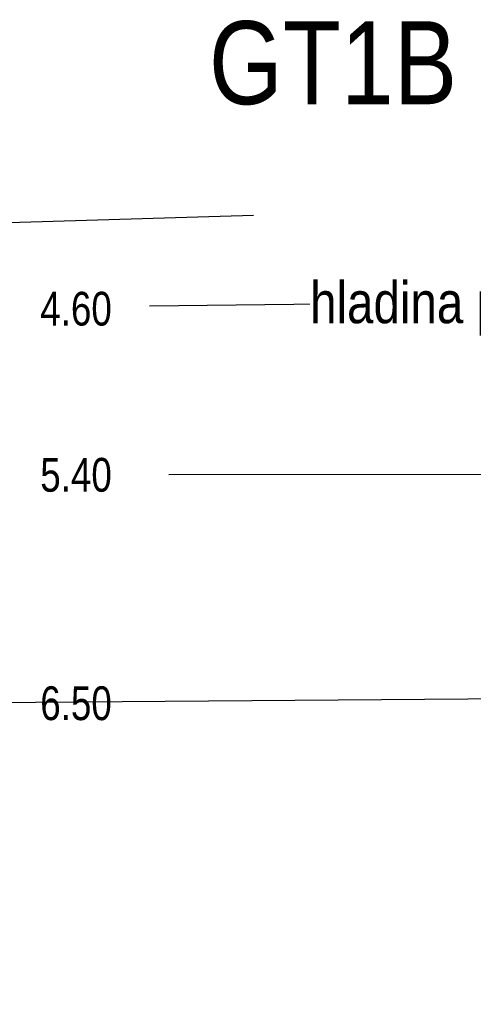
# Model space of a CAD drawing. Header units: metres. Extents: x -4.6 to 57.4, y 270.2 to 298.9.
# Tile 9 of 21: x 24.6 to 26.8, y 279.6 to 284.4. Entities that reach past the tile are written whole.
import ezdxf
from ezdxf.enums import TextEntityAlignment as Align

# ---------------------------------------------------------------- set-up
doc = ezdxf.new("R2010")
doc.units = ezdxf.units.M
for name, pattern in [('ACAD_ISO02W100', [15, 12, -3]), ('ACAD_ISO10W100', [18, 12, -3, 0, -3]), ('SOLID', [0]), ('ČERCHOVANÁ', [25.4, 12.7, -6.35, 0, -6.35])]:
    doc.linetypes.add(name, pattern=pattern)
for name, color, linetype in [('_GTC_geotypy', 6, 'Continuous'), ('_GTC_hladina_podzemni_vody', 5, 'ACAD_ISO10W100'), ('_GTC_rozhrani_geotypu', 254, 'ACAD_ISO02W100'), ('_GTC_rozhrani_predkvarterniho_podkladu', 54, 'VÝRUB'), ('_sonda_C-4', 6, 'SOLID')]:
    doc.layers.add(name, color=color, linetype=linetype)
doc.styles.add('_GTC_symboly_ArialN', font='ARIALN.TTF')
doc.styles.add('ARIAL', font='arial.ttf', dxfattribs={"width": 0.9})
doc.styles.add('Style-TXT', font='TXT.SHX')
doc.linetypes.add('VÝRUB', pattern='A,3,["V",Style-TXT,S=1,R=0,X=0,Y=-1],-1', length=4)

# ---------------------------------------------------------------- blocks, each defined once
blk = doc.blocks.new('_GTC_HPV')
at = {"layer": '_GTC_hladina_podzemni_vody', "linetype": 'ČERCHOVANÁ', "lineweight": 13}
h = blk.add_hatch(color=256, dxfattribs=at)
h.dxf.hatch_style = 1
h.paths.add_polyline_path([(-0.352, -2.093, 1), (0.352, -2.093, 1)])
at = {"layer": '_GTC_hladina_podzemni_vody', "linetype": 'Continuous', "lineweight": 30}
for p, q in [((0, 0), (-1.938, -3.356)), ((1.938, -3.356), (0, 0)), ((-1.938, -3.356), (1.938, -3.356))]:
    blk.add_line(p, q, dxfattribs=at)
blk.add_circle((0, -2.093), 0.352, dxfattribs=at)
at = {"layer": '_GTC_hladina_podzemni_vody', "color": 5, "insert": (-11.657, -3.758), "char_height": 2, "width": 23.684, "attachment_point": 1, "style": '_GTC_symboly_ArialN', "bg_fill": 3, "box_fill_scale": 1, "bg_fill_color": 256, "bg_fill_transparency": 0}
blk.add_mtext('hladina podzemní vody', dxfattribs=at)

msp = doc.modelspace()

# ---------------------------------------------------------------- linework, layer by layer
at = {"layer": '_GTC_hladina_podzemni_vody', "ltscale": 0.5, "flags": 128}
msp.add_lwpolyline([(11.204, 280.2272), (13.1183, 280.185), (14.0336, 280.2207), (14.9175, 280.4269), (16.589, 281.0579), (18.227, 281.7241), (19.5133, 282.3532), (20.9107, 282.9176), (22.395, 283.2501), (23.1625, 283.3439), (24.0563, 283.37), (26.0815, 283.4315), (29.3404, 283.5871), (31.5288, 283.6674)], dxfattribs=at)
at = {"layer": '_GTC_rozhrani_geotypu', "ltscale": 0.5, "flags": 128}
for points in [[(17.8282, 282.0469), (19.1126, 282.4181), (19.9258, 282.5962), (20.9585, 282.7774), (21.8312, 282.8649), (22.5474, 282.9159), (24.0563, 282.97), (29.5277, 283.0343), (31.5002, 283.0574)], [(17.8282, 282.0469), (24.0563, 282.17), (29.5669, 282.1752), (31.5474, 282.1771)]]:
    msp.add_lwpolyline(points, dxfattribs=at)
at = {"layer": '_GTC_rozhrani_predkvarterniho_podkladu', "flags": 128}
msp.add_lwpolyline([(9.5729, 279.8387), (13.1243, 279.62), (14.9641, 279.711), (16.5083, 279.9665), (17.9509, 280.2846), (19.6295, 280.7123), (21.105, 280.9317), (22.6353, 281.0521), (24.0563, 281.07), (34.6913, 281.1524)], dxfattribs=at)

# ---------------------------------------------------------------- texts
at = {"layer": '_GTC_geotypy', "insert": (26.1183, 284.3546, -1132046.4592), "char_height": 0.4, "width": 0.616253, "attachment_point": 2, "style": '_GTC_symboly_ArialN'}
msp.add_mtext('GT1B', dxfattribs=at)
at = {"layer": '_sonda_C-4', "color": 7, "style": 'ARIAL', "width": 0.78}
for s, p in [('4.60', (24.7063, 282.97)), ('5.40', (24.7063, 282.17)), ('6.50', (24.7063, 281.07))]:
    msp.add_text(s, height=0.16275, dxfattribs=at).set_placement(p, align=Align.MIDDLE_LEFT)

# ---------------------------------------------------------------- next in the draw order: block references
at = {"layer": '_GTC_hladina_podzemni_vody', "xscale": 0.1, "yscale": 0.1, "zscale": 0.1}
msp.add_blockref('_GTC_HPV', (27.1734, 283.4759, -1132046.4592), dxfattribs=at)

doc.saveas('drawing.dxf')
